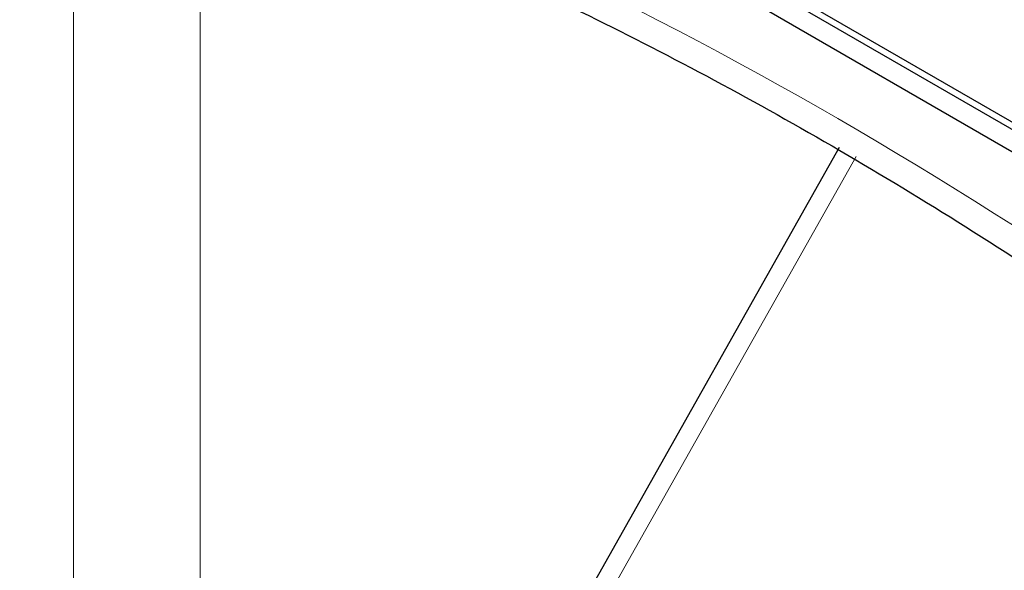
# Paper-space layout 'Blatt4' of a CAD drawing. Header units: millimetres. Extents: x 5 to 418, y 2 to 292.
# Tile 12 of 52: x 82.8 to 87.16, y 173.89 to 176.32. Entities that reach past the tile are written whole.
import ezdxf

# ---------------------------------------------------------------- set-up
doc = ezdxf.new("R2010")
doc.units = ezdxf.units.MM

psp = doc.layouts.new('Blatt4')

# ---------------------------------------------------------------- linework, layer by layer
at = {"color": 7, "linetype": 'Continuous', "lineweight": 25}
for p, q in [((79.1879, 180.3596), (93.33, 172.1955)), ((82.8083, 178.3676), (93.33, 172.2935)), ((82.8365, 178.3839), (93.3583, 172.3099)), ((86.4298, 175.7562), (85.1206, 173.435))]:
    psp.add_line(p, q, dxfattribs=at)
at = {"color": 7, "linetype": 'Continuous', "lineweight": 18}
for p, q in [((83.0394, 171.7449), (83.0394, 176.8807)), ((83.6001, 176.8779), (83.6001, 171.742)), ((86.504, 175.7156), (85.1948, 173.3945))]:
    psp.add_line(p, q, dxfattribs=at)
psp.add_arc((76.8578, 159.3125), 19.1339, 50.30383, 69.70155, dxfattribs=at)
at = {"color": 7, "linetype": 'Continuous', "lineweight": 25}
psp.add_open_spline([(83.6464, 177.0439), (83.8366, 176.9746), (84.3899, 176.773), (85.3195, 176.3558), (86.4326, 175.7596), (87.5476, 175.0582), (88.4411, 174.418), (88.9591, 174.0071), (89.1109, 173.8867)], degree=3, knots=[0, 0, 0, 0, 0.106109, 0.3086024, 0.5111009, 0.7135839, 0.9160946, 1, 1, 1, 1], dxfattribs=at)

doc.saveas('drawing.dxf')
